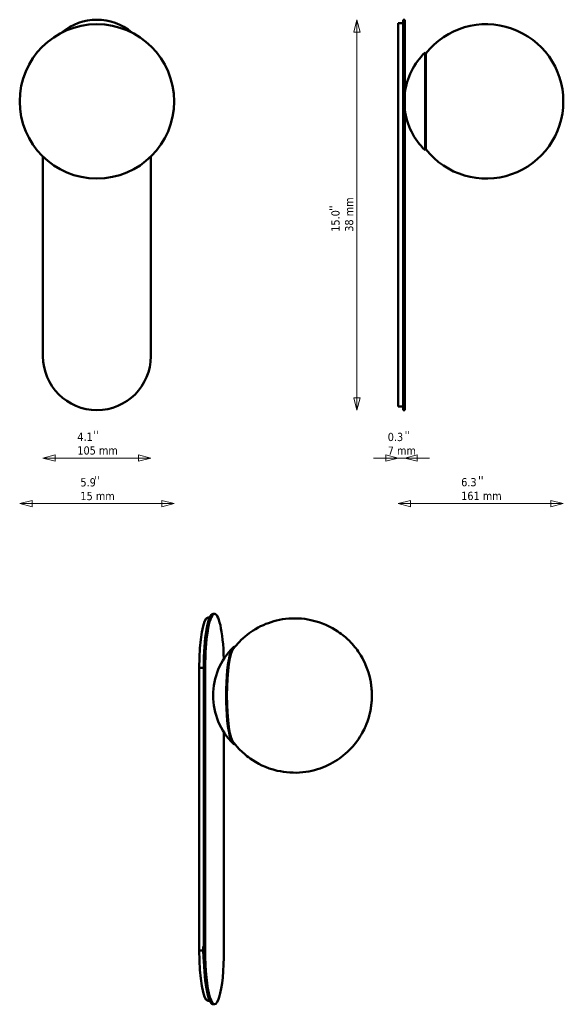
# Model space of a CAD drawing. Header units: millimetres. Extents: x 166 to 695, y 71 to 1029.
import ezdxf

# ---------------------------------------------------------------- set-up
doc = ezdxf.new("R2010")
doc.units = ezdxf.units.MM
doc.header["$LTSCALE"] = 4
for name, color, linetype, lineweight in [('Symbol (ISO)', 7, 'Continuous', 50), ('Widoczne (ISO)', 7, 'Continuous', 50), ('Widoczne wąskie (ISO)', 7, 'Continuous', 50), ('Wymiar (ISO)', 7, 'Continuous', 18)]:
    doc.layers.add(name, color=color, linetype=linetype, lineweight=lineweight)
doc.styles.add('Tekst notatki (ISO)', font='tahoma.ttf')
doc.dimstyles.new('Domyślne (ISO)', dxfattribs={"dimscale": 4, "dimtxt": 2, "dimasz": 3, "dimexe": 3.175, "dimexo": 0, "dimgap": 0.762, "dimtad": 1, "dimdec": 1, "dimlfac": 0.03937, "dimrnd": 1e-08, "dimzin": 0, "dimdsep": 46, "dimtxsty": 'Tekst notatki (ISO)', "dimblk": 'Filled-1', "dimcen": 0.09, "dimdle": 10, "dimse1": 1, "dimse2": 1, "dimclrd": 256, "dimclre": 256, "dimclrt": 256, "dimadec": 0, "dimazin": 0, "dimtfac": 1, "dimtmove": 0, "dimatfit": 3, "dimfxl": 1, "dimtolj": 1, "dimlwd": 15, "dimlwe": 15, "dimarcsym": 0})

# ---------------------------------------------------------------- blocks, each defined once
blk = doc.blocks.new('Filled-1')
at = {"color": 0}
for p, q in [((0, 0), (-1, 0.25)), ((-1, 0.25), (-1, -0.25)), ((-1, 0), (0, 0)), ((-1, -0.25), (0, 0))]:
    blk.add_line(p, q, dxfattribs=at)
at = {"color": 0, "flags": 128}
blk.add_lwpolyline([(-1, -0.25), (0, 0), (-1, 0.25), (-1, -0.25)], dxfattribs=at)
at = {"color": 0}
blk.add_solid([(-1, -0.25), (0, 0), (-1, 0.25), (-1, -0.25)], dxfattribs=at)
blk = doc.blocks.new('*D5')
at = {"layer": 'Defpoints', "color": 0, "transparency": 16777216}
for p in [(694.8, 949.43), (534.07, 701.32), (694.8, 557.89)]:
    blk.add_point(p, dxfattribs=at)
at = {"layer": 'Wymiar (ISO)', "lineweight": 15, "transparency": 16777216}
blk.add_line((546.07, 557.89), (682.8, 557.89), dxfattribs=at)
at = {"layer": 'Wymiar (ISO)', "lineweight": 15, "transparency": 16777216, "xscale": 12, "yscale": 12, "zscale": 12, "rotation": 180}
blk.add_blockref('Filled-1', (534.07, 557.89), dxfattribs=at)
at = {"layer": 'Wymiar (ISO)', "lineweight": 15, "transparency": 16777216, "xscale": 12, "yscale": 12, "zscale": 12}
blk.add_blockref('Filled-1', (694.8, 557.89), dxfattribs=at)
at = {"layer": 'Wymiar (ISO)', "lineweight": 18, "transparency": 16777216, "insert": (595.42, 582.76), "char_height": 8, "attachment_point": 1, "style": 'Tekst notatki (ISO)'}
blk.add_mtext('\\A1;6.3\\P161 mm', dxfattribs=at)
blk = doc.blocks.new('*D6')
at = {"layer": 'Defpoints', "color": 0, "transparency": 16777216}
for p in [(534.07, 652.32), (540.57, 648.82), (534.07, 602.23)]:
    blk.add_point(p, dxfattribs=at)
at = {"layer": 'Wymiar (ISO)', "lineweight": 15, "transparency": 16777216}
for p, q in [((522.07, 602.23), (510.07, 602.23)), ((540.57, 602.23), (534.07, 602.23)), ((552.57, 602.23), (564.57, 602.23))]:
    blk.add_line(p, q, dxfattribs=at)
at = {"layer": 'Wymiar (ISO)', "lineweight": 15, "transparency": 16777216, "xscale": 12, "yscale": 12, "zscale": 12}
blk.add_blockref('Filled-1', (534.07, 602.23), dxfattribs=at)
at = {"layer": 'Wymiar (ISO)', "lineweight": 15, "transparency": 16777216, "xscale": 12, "yscale": 12, "zscale": 12, "rotation": 180}
blk.add_blockref('Filled-1', (540.57, 602.23), dxfattribs=at)
at = {"layer": 'Wymiar (ISO)', "lineweight": 18, "transparency": 16777216, "insert": (523.96, 626.78), "char_height": 8, "attachment_point": 1, "style": 'Tekst notatki (ISO)'}
blk.add_mtext('\\A1;0.3\\P7 mm', dxfattribs=at)
blk = doc.blocks.new('*D7')
at = {"layer": 'Defpoints', "color": 0, "transparency": 16777216}
for p in [(188.43, 701.32), (293.43, 701.32), (188.43, 602.23)]:
    blk.add_point(p, dxfattribs=at)
at = {"layer": 'Wymiar (ISO)', "lineweight": 15, "transparency": 16777216}
blk.add_line((281.43, 602.23), (200.43, 602.23), dxfattribs=at)
at = {"layer": 'Wymiar (ISO)', "lineweight": 15, "transparency": 16777216, "xscale": 12, "yscale": 12, "zscale": 12, "rotation": 180}
blk.add_blockref('Filled-1', (188.43, 602.23), dxfattribs=at)
at = {"layer": 'Wymiar (ISO)', "lineweight": 15, "transparency": 16777216, "xscale": 12, "yscale": 12, "zscale": 12}
blk.add_blockref('Filled-1', (293.43, 602.23), dxfattribs=at)
at = {"layer": 'Wymiar (ISO)', "lineweight": 18, "transparency": 16777216, "insert": (221.91, 626.96), "char_height": 8, "attachment_point": 1, "style": 'Tekst notatki (ISO)'}
blk.add_mtext('\\A1;4.1\\P105 mm', dxfattribs=at)
blk = doc.blocks.new('*D8')
at = {"layer": 'Defpoints', "color": 0, "transparency": 16777216}
for p in [(165.82, 949.32), (316.04, 949.32), (165.82, 557.89)]:
    blk.add_point(p, dxfattribs=at)
at = {"layer": 'Wymiar (ISO)', "lineweight": 15, "transparency": 16777216}
blk.add_line((304.04, 557.89), (177.82, 557.89), dxfattribs=at)
at = {"layer": 'Wymiar (ISO)', "lineweight": 15, "transparency": 16777216, "xscale": 12, "yscale": 12, "zscale": 12, "rotation": 180}
blk.add_blockref('Filled-1', (165.82, 557.89), dxfattribs=at)
at = {"layer": 'Wymiar (ISO)', "lineweight": 15, "transparency": 16777216, "xscale": 12, "yscale": 12, "zscale": 12}
blk.add_blockref('Filled-1', (316.04, 557.89), dxfattribs=at)
at = {"layer": 'Wymiar (ISO)', "lineweight": 18, "transparency": 16777216, "insert": (224.92, 582.63), "char_height": 8, "attachment_point": 1, "style": 'Tekst notatki (ISO)'}
blk.add_mtext('\\A1;5.9\\P15 mm', dxfattribs=at)
blk = doc.blocks.new('*D9')
at = {"layer": 'Defpoints', "color": 0, "transparency": 16777216}
for p in [(493.97, 1028.82), (539.07, 1028.82), (539.07, 648.82)]:
    blk.add_point(p, dxfattribs=at)
at = {"layer": 'Wymiar (ISO)', "lineweight": 15, "transparency": 16777216}
blk.add_line((493.97, 660.82), (493.97, 1016.82), dxfattribs=at)
at = {"layer": 'Wymiar (ISO)', "lineweight": 15, "transparency": 16777216, "xscale": 12, "yscale": 12, "zscale": 12}
for p, rotation in [((493.97, 1028.82), 90), ((493.97, 648.82), 270)]:
    blk.add_blockref('Filled-1', p, dxfattribs=dict(at, rotation=rotation))
at = {"layer": 'Wymiar (ISO)', "lineweight": 18, "transparency": 16777216, "insert": (469.07, 822.45), "char_height": 8, "attachment_point": 1, "rotation": 90, "style": 'Tekst notatki (ISO)'}
blk.add_mtext('\\A1;15.0\\P38 mm', dxfattribs=at)

msp = doc.modelspace()

# ---------------------------------------------------------------- linework, layer by layer
at = {"layer": 'Widoczne (ISO)'}
for p, q in [((534.07, 976.32), (534.07, 1025.32)), ((534.07, 1025.32), (539.07, 1025.32)), ((539.07, 1028.82), (539.07, 976.32)), ((540.57, 1028.82), (539.07, 1028.82)), ((540.57, 976.32), (540.57, 1028.82)), ((560.26, 996.82), (560.26, 901.82)), ((560.95, 996.1), (560.26, 996.82)), ((560.95, 996.1), (560.95, 902.54)), ((534.07, 976.32), (534.07, 701.32)), ((539.07, 701.32), (539.07, 976.32)), ((540.57, 976.32), (540.57, 701.32)), ((694.8, 949.21), (694.8, 949.43)), ((560.95, 902.54), (560.26, 901.82)), ((188.43, 895.6), (188.43, 701.32)), ((293.43, 701.32), (293.43, 895.6)), ((534.07, 652.32), (534.07, 701.32)), ((539.07, 701.32), (539.07, 648.82)), ((540.57, 648.82), (540.57, 701.32)), ((534.07, 652.32), (539.07, 652.32)), ((540.57, 648.82), (539.07, 648.82)), ((355.47, 450.63), (354, 450.63)), ((349.07, 447.13), (350.72, 447.13)), ((340.56, 398.13), (340.56, 123.13)), ((344.88, 123.13), (344.88, 398.13)), ((346.36, 398.13), (346.36, 123.13)), ((364.59, 123.13), (364.59, 335.26)), ((344.5, 127), (344.88, 127)), ((344.5, 123.13), (344.5, 127)), ((345, 114.63), (344.63, 114.63)), ((349.07, 74.13), (350.72, 74.13)), ((355.47, 70.63), (354, 70.63))]:
    msp.add_line(p, q, dxfattribs=at)
msp.add_circle((240.93, 949.32), 75.11, dxfattribs=at)
for centre, radius, start, end in [((240.93, 976.32), 52.5, 49.51938, 130.48062), ((619.8, 949.43), 75, 0, 141.6901), ((606.08, 949.32), 66, 133.97053, 173.03794), ((619.8, 949.21), 75, 218.3099, 0), ((606.08, 949.32), 66, 186.96206, 226.02947), ((240.93, 701.32), 52.5, 180, 0), ((419.99, 371.13), 66, 134.82945, 225.17055)]:
    msp.add_arc(centre, radius, start, end, dxfattribs=at)
for centre, major_axis, start_param, end_param in [((354, 398.13), (0, 52.5), 0, 1.570796), ((355.47, 398.13), (0, 52.5), 4.878405, 7.853982), ((349.07, 398.13), (0, 49), 0, 1.570796), ((374.86, 371.13), (0, -47.5), 3.08712, 6.337658), ((375.55, 371.13), (0, -46.78), 3.276351, 6.148427), ((353.01, 371.13), (0, -249), 6.085105, 6.093992), ((349.07, 123.13), (0, -49), 4.712389, 6.283185), ((353.01, 123.13), (0, 49), 1.570796, 1.745148), ((354, 123.13), (0, -52.5), 4.712389, 6.283185), ((355.47, 123.13), (0, -52.5), 4.712389, 7.853982)]:
    msp.add_ellipse(centre, major_axis=major_axis, ratio=0.173648, start_param=start_param, end_param=end_param, dxfattribs=at)
msp.add_open_spline([(373.03, 326.66), (374.71, 324.37), (376.76, 321.83), (382.17, 316.19), (385.61, 313.05), (396.57, 305.26), (405.51, 300.54), (424.28, 296.16), (432.97, 295.56), (449.22, 297.25), (456.71, 299.37), (470.38, 305.22), (476.17, 309.07), (486.9, 317.75), (490.83, 322.41), (498.5, 332.74), (500.64, 337.35), (505.44, 348.32), (506.16, 352.12), (507.11, 356.53), (507.32, 357.67), (507.72, 360.04), (507.87, 361.19), (508.15, 363.56), (508.26, 364.71), (508.42, 367.05), (508.48, 368.21), (508.53, 370.4), (508.53, 371.44), (508.49, 373.52), (508.45, 374.56), (508.33, 376.66), (508.25, 377.7), (508.03, 379.81), (507.91, 380.84), (507.3, 385.01), (506.98, 388.44), (502.87, 400.05), (501.19, 404.93), (493.7, 416.17), (490.78, 420.08), (483.44, 427.35), (479.94, 430.38), (468.88, 437.86), (459.91, 442.3), (441.31, 446.26), (432.66, 446.69), (416.54, 444.74), (409.14, 442.5), (395.62, 436.46), (389.92, 432.55), (379.58, 423.94), (375.82, 419.41), (373.03, 415.6)], degree=3, knots=[4.479959, 4.479959, 4.479959, 4.479959, 4.533476, 4.533476, 4.58956, 4.58956, 4.671956, 4.671956, 4.730444, 4.730444, 4.786594, 4.786594, 4.851984, 4.851984, 4.942154, 4.942154, 5.090424, 5.090424, 5.389467, 5.389467, 5.517125, 5.517125, 5.683535, 5.683535, 5.895119, 5.895119, 6.146539, 6.146539, 6.387065, 6.387065, 6.617526, 6.617526, 6.817788, 6.817788, 6.980973, 6.980973, 7.398191, 7.398191, 7.599111, 7.599111, 7.683697, 7.683697, 7.737144, 7.737144, 7.816998, 7.816998, 7.875009, 7.875009, 7.931366, 7.931366, 7.997615, 7.997615, 8.086411, 8.086411, 8.086411, 8.086411], dxfattribs=at)
at = {"layer": 'Widoczne wąskie (ISO)'}
for p, q in [((340.56, 398.13), (344.88, 398.13)), ((346.36, 398.13), (344.88, 398.13)), ((340.56, 123.13), (344.5, 123.13)), ((346.36, 123.13), (344.88, 123.13))]:
    msp.add_line(p, q, dxfattribs=at)

# ---------------------------------------------------------------- texts
at = {"layer": 'Symbol (ISO)', "insert": (467.16, 842.8), "char_height": 8, "attachment_point": 1, "rotation": 90, "style": 'Tekst notatki (ISO)'}
msp.add_mtext("\\fTahoma|b0|i0;''", dxfattribs=at)
at = {"layer": 'Symbol (ISO)', "char_height": 8, "attachment_point": 1, "style": 'Tekst notatki (ISO)'}
for insert in [(237.49, 628.76), (540.44, 628.68), (238.4, 584.65), (612.01, 584.65)]:
    msp.add_mtext("\\fTahoma|b0|i0;''", dxfattribs=dict(at, insert=insert))

# ---------------------------------------------------------------- dimensions: what is measured, and where the dimension line sits
at = {"layer": 'Wymiar (ISO)', "lineweight": 18}
for base, p1, p2, angle, text, override, picture, middle in [((493.97, 1028.82), (539.07, 648.82), (539.07, 1028.82), 90, '<>\\P38 mm', {"dimgap": 0.762, "dimdec": 1, "dimlfac": 0.03937, "dimpost": '\\X', "dimse1": 1, "dimse2": 1, "dimtol": 0, "dimlim": 0, "dimtp": 0, "dimtm": 0, "dimtdec": 2, "dimtofl": 0, "dimatfit": 1, "dimtvp": -0.25}, '*D9', (493.97, 838.82)), ((165.82, 557.89), (316.04, 949.32), (165.82, 949.32), 180, '<>\\P15 mm', {"dimgap": 0.762, "dimdec": 1, "dimlfac": 0.03937, "dimpost": '\\X', "dimse1": 1, "dimse2": 1, "dimtol": 0, "dimlim": 0, "dimtp": 0, "dimtm": 0, "dimtdec": 2, "dimtofl": 0, "dimatfit": 1, "dimtvp": -0.25}, '*D8', (240.93, 557.89)), ((694.8, 557.89), (534.07, 701.32), (694.8, 949.43), 180, '<>\\P161 mm', {"dimgap": 0.762, "dimdec": 1, "dimlfac": 0.03937, "dimpost": '\\X', "dimse1": 1, "dimse2": 1, "dimtol": 0, "dimlim": 0, "dimtp": 0, "dimtm": 0, "dimtdec": 2, "dimtofl": 0, "dimatfit": 1, "dimtvp": -0.25}, '*D5', (614.44, 557.89)), ((534.07, 602.23), (540.57, 648.82), (534.07, 652.32), 180, '<>\\P7 mm', {"dimgap": 0.762, "dimdec": 1, "dimlfac": 0.03937, "dimpost": '\\X', "dimse1": 1, "dimse2": 1, "dimtol": 0, "dimlim": 0, "dimtp": 0, "dimtm": 0, "dimtdec": 2, "dimtofl": 1, "dimatfit": 1, "dimtvp": -0.25}, '*D6', (537.32, 602.23))]:
    dim = msp.add_linear_dim(base=base, p1=p1, p2=p2, angle=angle, text=text, dimstyle='Domyślne (ISO)', override=override, dxfattribs=at)
    dim.commit()
    dim.dimension.update_dxf_attribs({"geometry": picture, "text_midpoint": middle, "dimtype": 160})
dim = msp.add_linear_dim(base=(188.43, 602.23), p1=(293.43, 701.32), p2=(188.43, 701.32), text='<>\\P105 mm', dimstyle='Domyślne (ISO)', override={"dimgap": 0.762, "dimdec": 1, "dimlfac": 0.03937, "dimpost": '\\X', "dimse1": 1, "dimse2": 1, "dimtol": 0, "dimlim": 0, "dimtp": 0, "dimtm": 0, "dimtdec": 2, "dimtofl": 0, "dimatfit": 1, "dimtvp": -0.25}, dxfattribs=at)
dim.commit()
dim.dimension.update_dxf_attribs({"geometry": '*D7', "text_midpoint": (240.93, 602.23), "dimtype": 160})

doc.saveas('drawing.dxf')
